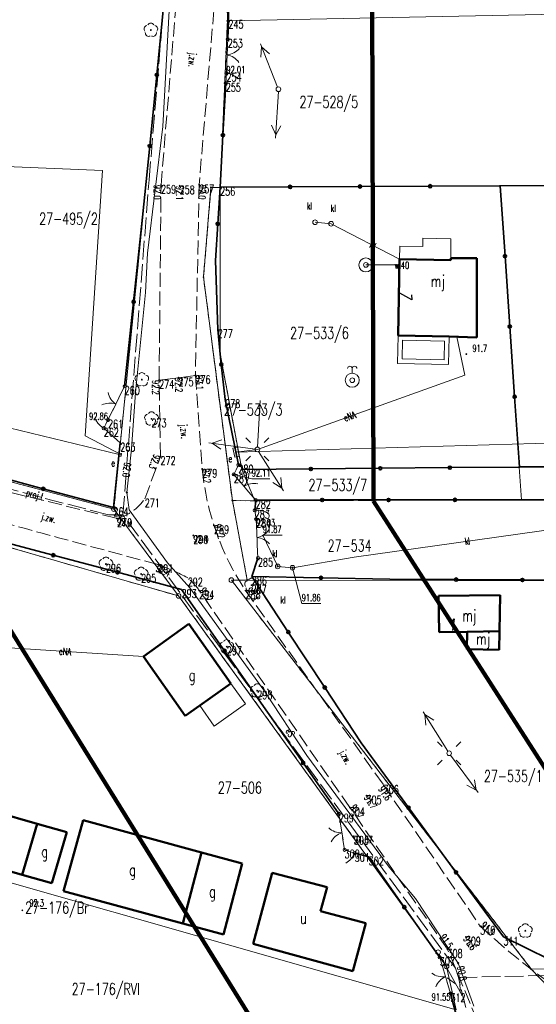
# Model space of a CAD drawing. Header units: metres. Extents: x 7542868 to 7543894, y 5828497 to 5830561.
# Tile 47 of 66: x 7543095 to 7543151, y 5830287 to 5830393. Entities that reach past the tile are written whole.
import ezdxf
from ezdxf.enums import TextEntityAlignment as Align

# ---------------------------------------------------------------- set-up
doc = ezdxf.new("R2010")
doc.units = ezdxf.units.M
for name, pattern in [('1', [0]), ('2_1', [0]), ('2_14', [1, -1]), ('2_KTJZ01', [2, 1.5, -0.5]), ('3_1', [0]), ('3_EGBB01', [0]), ('3_EGBI17', [0]), ('3_EGBT07', [0]), ('4_1', [0]), ('4_SUPE_01', [0]), ('4_SUPK_01', [0]), ('4_SUPT_01', [0]), ('4_SUPT_P_01', [2.5, 2, -0.5]), ('4_SUPW_01', [0]), ('4_SUUS18_02', [0]), ('GDE', [0]), ('GUK', [2, 1.5, -0.5]), ('GUZ', [1, 0.5, -0.5])]:
    doc.linetypes.add(name, pattern=pattern)
doc.layers.get('0').update_dxf_attribs({"color": 250, "linetype": 'CONTINUOUS', "lineweight": 100})
for name, color, linetype, lineweight in [('Dzialki', 7, 'GDE', 18), ('EADTD_T_0', 7, 'CONTINUOUS', 25), ('EGBB_E_T_0', 7, 'CONTINUOUS', 25), ('EGBB_L_0', 7, '3_EGBB01', 50), ('EGBE_L_0', 7, '3_EGBT07', 18), ('EGBE_L_8', 7, '3_1', 18), ('Kontury', 3, 'GUK', 18), ('KTJZ_E_T_0', 7, 'CONTINUOUS', 15), ('KTJZ_L_0', 7, '2_KTJZ01', 18), ('KTOK_L_1', 7, '2_1', 18), ('KTOK_L_3', 7, '2_1', 18), ('KTOK_L_4', 7, 'CONTINUOUS', 35), ('Numery_dzialek', 7, 'CONTINUOUS', 13), ('Numery_konturow', 3, 'CONTINUOUS', 13), ('Numery_uzytkow', 7, 'CONTINUOUS', 13), ('OBOP_T_1', 3, 'CONTINUOUS', 18), ('PIKIETY_T_0', 230, 'CONTINUOUS', 0), ('Punkty', 7, 'CONTINUOUS', 18), ('RTPW_T_0', 7, 'CONTINUOUS', 15), ('RTPW_T_1', 7, 'CONTINUOUS', 15), ('SUPE_E_T_2', 1, 'CONTINUOUS', 15), ('SUPE_E_T_3', 1, 'CONTINUOUS', 15), ('SUPE_L_2', 1, '4_SUPE_01', 18), ('SUPE_L_3', 1, '4_SUPE_01', 18), ('SUPK_E_T_1', 34, 'CONTINUOUS', 15), ('SUPK_L_1', 34, '4_SUPK_01', 18), ('SUPP_E_T_6', 30, 'CONTINUOUS', 15), ('SUPP_L_6', 30, '4_SUPT_P_01', 18), ('SUPT_L_0', 30, '4_SUPT_01', 18), ('SUPW_E_T_1', 5, 'CONTINUOUS', 15), ('SUPW_L_1', 5, '4_SUPW_01', 18), ('SUSM_T_0', 7, 'CONTINUOUS', 18), ('SUSM_T_3', 7, 'CONTINUOUS', 18), ('SUTE_T_0', 1, 'CONTINUOUS', 18), ('SUTK_T_0', 7, 'CONTINUOUS', 18), ('SUUE_E_T_2', 7, 'CONTINUOUS', 15), ('SUUE_L_3', 7, '4_1', 18), ('SUUE_T_3', 7, 'CONTINUOUS', 18), ('SUUK_E_T_3', 7, 'CONTINUOUS', 15), ('SUUK_T_2', 34, 'CONTINUOUS', 18), ('SUUK_T_4', 7, 'CONTINUOUS', 18), ('SUUW_T_1', 7, 'CONTINUOUS', 18), ('SUUW_T_2', 7, 'CONTINUOUS', 18), ('Uzytki', 7, 'GUZ', 18), ('ZASIEG_L_0', 3, '1', 100)]:
    doc.layers.add(name, color=color, linetype=linetype, lineweight=lineweight)
doc.styles.get("Standard").update_dxf_attribs({"font": 'Simplex.SHX', "width": 0.75})

# ---------------------------------------------------------------- blocks, each defined once
blk = doc.blocks.new('GRT')
at = {"linetype": 'CONTINUOUS'}
blk.add_circle((0, 0), 0.25, dxfattribs=at)
blk = doc.blocks.new('GRO')
at = {"linetype": 'CONTINUOUS'}
blk.add_circle((0, 0), 0.045, dxfattribs=at)
blk = doc.blocks.new('2_OBOP02_01')
at = {"linetype": 'CONTINUOUS'}
blk.add_circle((0, 0), 0.045, dxfattribs=at)
for centre, start, end in [((-0.36, 0.12), 102.1445, 221.86), ((0, 0.38), 30.1401, 149.8599), ((0.36, 0.12), 318.14, 77.8555), ((-0.22, -0.3), 174.1482, 293.8542), ((0.22, -0.3), 246.1458, 5.8518)]:
    blk.add_arc(centre, 0.375, start, end, dxfattribs=at)
blk = doc.blocks.new('2_RTPW01')
at = {"linetype": 'CONTINUOUS'}
blk.add_circle((0, 0), 0.045, dxfattribs=at)
blk = doc.blocks.new('2_RTPW02')
at = {"linetype": 'CONTINUOUS'}
blk.add_circle((0, 0), 0.045, dxfattribs=at)
blk = doc.blocks.new('4_SUSM04_01')
at = {"linetype": 'CONTINUOUS'}
blk.add_circle((0, 0), 0.25, dxfattribs=at)
blk = doc.blocks.new('4_SUSM01_01')
at = {"linetype": 'CONTINUOUS'}
for p, q in [((-0.74, 0.74), (-1.24, 1.24)), ((0.74, 0.74), (1.24, 1.24)), ((-0.74, -0.74), (-1.24, -1.24)), ((0.74, -0.74), (1.24, -1.24))]:
    blk.add_line(p, q, dxfattribs=at)
blk = doc.blocks.new('4_SUPS01_03')
at = {"linetype": 'CONTINUOUS'}
blk.add_circle((0, 0), 0.0625, dxfattribs=at)
blk = doc.blocks.new('4_SUPS01_05')
at = {"linetype": 'CONTINUOUS'}
blk.add_circle((0, 0), 0.0625, dxfattribs=at)
blk = doc.blocks.new('4_SUUS18_01')
at = {"linetype": 'CONTINUOUS'}
for p, q in [((0.5, 0.25), (-0.5, 0.25)), ((-0.5, 0.25), (-0.5, -0.25)), ((0.5, -0.25), (0.5, 0.25)), ((-0.5, -0.25), (0.5, -0.25))]:
    blk.add_line(p, q, dxfattribs=at)
blk = doc.blocks.new('4_SUUS22_01')
at = {"linetype": 'CONTINUOUS'}
blk.add_circle((0, 0), 0.25, dxfattribs=at)
blk = doc.blocks.new('4_SUUS15_05')
at = {"linetype": 'CONTINUOUS'}
blk.add_circle((0, 0), 0.25, dxfattribs=at)
blk = doc.blocks.new('4_SUUS14')
at = {"linetype": 'CONTINUOUS'}
blk.add_line((0, 0.75), (0, 1.25), dxfattribs=at)
for radius in [0.75, 0.25]:
    blk.add_circle((0, 0), radius, dxfattribs=at)
for centre in [(-0.25, 1.25), (0.25, 1.25)]:
    blk.add_arc(centre, 0.25, 0, 180, dxfattribs=at)
blk = doc.blocks.new('4_SUUS13')
at = {"linetype": 'CONTINUOUS'}
for radius in [0.75, 0.25]:
    blk.add_circle((0, 0), radius, dxfattribs=at)

msp = doc.modelspace()

# ---------------------------------------------------------------- linework, layer by layer
at = {"layer": 'Dzialki'}
for p, q in [((7543117.54, 5830392.64), (7543117.4, 5830416.99)), ((7543105.36, 5830340.23), (7543110.72, 5830394.23)), ((7543117.54, 5830392.64), (7543159.75, 5830393.46)), ((7543116.78, 5830374.76), (7543117.54, 5830392.64)), ((7543114.98, 5830365.12), (7543115.78, 5830374.76)), ((7543115.78, 5830374.76), (7543116.78, 5830374.76)), ((7543116.77, 5830356.91), (7543116.78, 5830374.76)), ((7543116.78, 5830374.76), (7543146.8, 5830374.93)), ((7543146.8, 5830374.93), (7543177.54, 5830375.09)), ((7543148.86, 5830344.74), (7543146.8, 5830374.93)), ((7543118.08, 5830341.14), (7543114.98, 5830365.12)), ((7543119.08, 5830344.5), (7543116.77, 5830356.91)), ((7543053.51, 5830353.98), (7543105.36, 5830340.23)), ((7543119.08, 5830344.5), (7543148.86, 5830344.74)), ((7543148.86, 5830344.74), (7543178.13, 5830344.99)), ((7543149.09, 5830341.22), (7543148.86, 5830344.74)), ((7543120.49, 5830341.13), (7543119.08, 5830344.5)), ((7543078.17, 5830340.72), (7543112.31, 5830330.91)), ((7543119.67, 5830332.62), (7543118.08, 5830341.14)), ((7543118.08, 5830341.14), (7543120.49, 5830341.13)), ((7543120.49, 5830341.13), (7543149.09, 5830341.22)), ((7543149.09, 5830341.22), (7543178.19, 5830341.34)), ((7543112.31, 5830330.91), (7543105.36, 5830340.23)), ((7543117.97, 5830332.61), (7543119.67, 5830332.62)), ((7543150.15, 5830290.86), (7543117.97, 5830332.61)), ((7543119.67, 5830332.62), (7543184.69, 5830332.43)), ((7543141.06, 5830291.16), (7543112.31, 5830330.91)), ((7543070.86, 5830306.82), (7543142.08, 5830286.48)), ((7543142.08, 5830286.48), (7543141.06, 5830291.16)), ((7543150.15, 5830290.86), (7543155.79, 5830291)), ((7543152.94, 5830287.95), (7543150.15, 5830290.86))]:
    msp.add_line(p, q, dxfattribs=at)
at = {"layer": 'EGBB_L_0', "linetype": '3_EGBB01'}
for p, q in [((7543136.02, 5830367.06), (7543135.85, 5830358.86)), ((7543141.52, 5830366.94), (7543136.02, 5830367.06)), ((7543141.52, 5830367.15), (7543144.32, 5830367.15)), ((7543141.52, 5830366.94), (7543141.52, 5830367.15)), ((7543144.32, 5830367.15), (7543144.32, 5830358.64)), ((7543135.85, 5830358.86), (7543141.35, 5830358.74)), ((7543144.32, 5830358.64), (7543141.35, 5830358.74)), ((7543146.8, 5830331.01), (7543140.21, 5830330.92)), ((7543140.21, 5830330.92), (7543140.28, 5830327.02)), ((7543146.8, 5830331.01), (7543146.73, 5830327.14)), ((7543113.41, 5830327.92), (7543108.54, 5830324.42)), ((7543113.41, 5830327.92), (7543117.92, 5830321.52)), ((7543143.28, 5830327.07), (7543140.28, 5830327.02)), ((7543143.24, 5830325.2), (7543143.28, 5830327.07)), ((7543146.73, 5830327.14), (7543143.28, 5830327.07)), ((7543146.73, 5830327.14), (7543146.69, 5830325.14)), ((7543146.69, 5830325.14), (7543143.24, 5830325.2)), ((7543108.54, 5830324.42), (7543113.02, 5830318.06)), ((7543117.92, 5830321.52), (7543114.57, 5830319.16)), ((7543114.57, 5830319.16), (7543113.02, 5830318.06)), ((7543080.69, 5830311.18), (7543097.15, 5830306.47)), ((7543102.08, 5830306.83), (7543099.97, 5830299.22)), ((7543114.75, 5830303.39), (7543102.08, 5830306.83)), ((7543097.15, 5830306.47), (7543095.53, 5830300.99)), ((7543100.33, 5830305.56), (7543097.15, 5830306.47)), ((7543100.33, 5830305.56), (7543098.71, 5830300.09)), ((7543081.43, 5830304.95), (7543095.53, 5830300.99)), ((7543114.75, 5830303.39), (7543112.75, 5830295.76)), ((7543119.14, 5830302.19), (7543114.75, 5830303.39)), ((7543117.14, 5830294.57), (7543119.14, 5830302.19)), ((7543098.71, 5830300.09), (7543095.53, 5830300.99)), ((7543120.3, 5830293.58), (7543122.33, 5830301.21)), ((7543128.24, 5830299.64), (7543122.33, 5830301.21)), ((7543112.75, 5830295.76), (7543099.97, 5830299.22)), ((7543127.55, 5830297.08), (7543128.24, 5830299.64)), ((7543132.38, 5830295.79), (7543127.55, 5830297.08)), ((7543117.14, 5830294.57), (7543112.75, 5830295.76)), ((7543131.02, 5830290.66), (7543132.38, 5830295.79)), ((7543131.02, 5830290.66), (7543120.3, 5830293.58))]:
    msp.add_line(p, q, dxfattribs=at)
at = {"layer": 'EGBE_L_0', "linetype": '3_EGBT07'}
for p, q in [((7543135.78, 5830355.86), (7543135.85, 5830358.86)), ((7543135.85, 5830358.86), (7543141.35, 5830358.74)), ((7543141.35, 5830358.74), (7543141.28, 5830355.74)), ((7543136.29, 5830356.34), (7543136.34, 5830358.35)), ((7543136.34, 5830358.35), (7543140.84, 5830358.25)), ((7543140.84, 5830358.25), (7543140.79, 5830356.25)), ((7543140.79, 5830356.25), (7543136.29, 5830356.34)), ((7543141.28, 5830355.74), (7543135.78, 5830355.86))]:
    msp.add_line(p, q, dxfattribs=at)
at = {"layer": 'EGBE_L_8', "linetype": '3_EGBI17'}
for p, q in [((7543138.5, 5830368.4), (7543138.51, 5830369.31)), ((7543138.51, 5830369.31), (7543141.51, 5830369.25)), ((7543141.51, 5830369.25), (7543141.52, 5830367.15)), ((7543136.02, 5830367.06), (7543136.05, 5830368.46)), ((7543136.05, 5830368.46), (7543138.5, 5830368.4)), ((7543141.52, 5830366.94), (7543136.02, 5830367.06)), ((7543141.52, 5830367.15), (7543141.52, 5830366.94)), ((7543114.57, 5830319.16), (7543117.92, 5830321.52)), ((7543117.92, 5830321.52), (7543119.48, 5830319.32)), ((7543119.48, 5830319.32), (7543116.12, 5830316.95)), ((7543116.12, 5830316.95), (7543114.57, 5830319.16))]:
    msp.add_line(p, q, dxfattribs=at)
at = {"layer": 'Kontury'}
for p, q in [((7543114.98, 5830365.12), (7543115.78, 5830374.76)), ((7543115.78, 5830374.76), (7543116.78, 5830374.76)), ((7543116.78, 5830374.76), (7543116.77, 5830356.91)), ((7543118.08, 5830341.14), (7543114.98, 5830365.12)), ((7543116.77, 5830356.91), (7543119.08, 5830344.5)), ((7543119.08, 5830344.5), (7543148.86, 5830344.74)), ((7543148.86, 5830344.74), (7543178.13, 5830344.99)), ((7543078.17, 5830340.72), (7543112.31, 5830330.91)), ((7543120.49, 5830341.13), (7543118.08, 5830341.14)), ((7543149.09, 5830341.22), (7543120.49, 5830341.13)), ((7543178.19, 5830341.34), (7543149.09, 5830341.22)), ((7543112.31, 5830330.91), (7543141.06, 5830291.16)), ((7543141.06, 5830291.16), (7543142.08, 5830286.48))]:
    msp.add_line(p, q, dxfattribs=at)
at = {"layer": 'KTJZ_L_0', "linetype": '2_KTJZ01'}
for p, q in [((7543110.42, 5830375.01), (7543112.07, 5830394.87)), ((7543116.09, 5830393.77), (7543114.51, 5830375.04)), ((7543110.22, 5830354.08), (7543110.42, 5830375.01)), ((7543114.51, 5830375.04), (7543114.11, 5830354.58)), ((7543114.11, 5830354.58), (7543114.84, 5830344.53)), ((7543110.37, 5830345.89), (7543110.22, 5830354.08)), ((7543108.68, 5830341.35), (7543110.37, 5830345.89)), ((7543082.78, 5830344.85), (7543105.7, 5830339.22)), ((7543130.68, 5830308.21), (7543114.52, 5830331.49)), ((7543119.49, 5830331.5), (7543134.32, 5830310.59)), ((7543134.32, 5830310.59), (7543144.67, 5830295.48)), ((7543141.16, 5830292.99), (7543130.68, 5830308.21)), ((7543145.13, 5830283.49), (7543141.16, 5830292.99))]:
    msp.add_line(p, q, dxfattribs=at)
at = {"layer": 'KTJZ_L_0', "linetype": '2_14'}
for p, q in [((7543110.22, 5830354.08), (7543112.29, 5830354.33)), ((7543112.29, 5830354.33), (7543110.22, 5830354.08)), ((7543112.29, 5830354.33), (7543114.11, 5830354.58)), ((7543114.11, 5830354.58), (7543112.29, 5830354.33))]:
    msp.add_line(p, q, dxfattribs=at)
at = {"layer": 'KTJZ_L_0', "linetype": '2_KTJZ01'}
for centre, radius, start, end in [((7543143.03, 5830347.24), 28.32, 185.4998, 213.78), ((7543953.08, 5833479.02), 3255.76, 254.47499, 254.99434), ((7543104.25, 5830344.4), 5.38, 285.647, 325.4648), ((7543102.23, 5830312.56), 23.11, 61.4053, 70.0341), ((7543107.72, 5830326.57), 8.4, 35.8575, 48.3956), ((7543196, 5830350.55), 75.28, 227.0087, 239.5306)]:
    msp.add_arc(centre, radius, start, end, dxfattribs=at)
at = {"layer": 'KTOK_L_1'}
for p, q in [((7543117.58, 5830390.66), (7543117.53, 5830389.47)), ((7543117.54, 5830389.72), (7543117.49, 5830388.22)), ((7543117.49, 5830388.22), (7543117.44, 5830387.03)), ((7543105.9, 5830352.17), (7543106.52, 5830353.41)), ((7543105.24, 5830350.83), (7543105.9, 5830352.17)), ((7543104.73, 5830349.81), (7543105.35, 5830351.05)), ((7543118.23, 5830343.96), (7543119, 5830343.06)), ((7543118.84, 5830343.25), (7543119.81, 5830342.1)), ((7543119.81, 5830342.1), (7543120.58, 5830341.2)), ((7543120.63, 5830339.14), (7543120.7, 5830337.68)), ((7543120.69, 5830337.93), (7543120.75, 5830336.44)), ((7543120.75, 5830336.44), (7543120.82, 5830334.98)), ((7543129.7, 5830306.22), (7543129.49, 5830307.54)), ((7543129.95, 5830304.74), (7543129.7, 5830306.22)), ((7543130.12, 5830303.66), (7543129.91, 5830304.98)), ((7543140.73, 5830290.78), (7543140.33, 5830292.12)), ((7543141.15, 5830289.34), (7543140.73, 5830290.78)), ((7543141.48, 5830288.24), (7543141.08, 5830289.58))]:
    msp.add_line(p, q, dxfattribs=at)
for centre in [(7543117.58, 5830390.66), (7543117.44, 5830387.03), (7543106.52, 5830353.41), (7543104.73, 5830349.81), (7543118.23, 5830343.96), (7543120.58, 5830341.2), (7543120.63, 5830339.14), (7543120.82, 5830334.98), (7543129.49, 5830307.54), (7543130.12, 5830303.66), (7543140.33, 5830292.12), (7543141.48, 5830288.24)]:
    msp.add_circle(centre, 0.17, dxfattribs=at)
for centre, start, end in [((7543117.31, 5830390.96), 275.7358, 319.8102), ((7543117.16, 5830387), 35.7725, 79.8469), ((7543106.7, 5830353.15), 191.5436, 235.618), ((7543104.93, 5830349.6), 71.5069, 115.5812), ((7543117.83, 5830344), 318.3572, 2.4315), ((7543120.4, 5830340.99), 78.3939, 122.4683), ((7543120.35, 5830339.15), 280.5595, 324.6339), ((7543120.53, 5830335.19), 40.5962, 84.6706), ((7543129.78, 5830307.48), 227.2039, 271.2782), ((7543130.42, 5830303.57), 107.1671, 151.2415), ((7543140.64, 5830292.04), 234.4906, 278.5649), ((7543141.77, 5830288.24), 114.4538, 158.5282)]:
    msp.add_arc(centre, 2, start, end, dxfattribs=at)
at = {"layer": 'KTOK_L_3'}
for p, q in [((7543117.44, 5830387.03), (7543117.41, 5830386.49)), ((7543117.44, 5830387.03), (7543117.54, 5830387.01)), ((7543117.54, 5830387.01), (7543117.64, 5830386.99)), ((7543117.64, 5830386.99), (7543117.73, 5830386.97)), ((7543117.73, 5830386.97), (7543117.82, 5830386.93)), ((7543117.82, 5830386.93), (7543117.91, 5830386.9)), ((7543117.91, 5830386.9), (7543118, 5830386.87)), ((7543117.41, 5830386.49), (7543117.37, 5830385.94)), ((7543118, 5830386.87), (7543118.09, 5830386.83)), ((7543118.09, 5830386.83), (7543118.18, 5830386.79)), ((7543118.18, 5830386.79), (7543118.25, 5830386.74)), ((7543118.25, 5830386.74), (7543118.34, 5830386.69)), ((7543118.34, 5830386.69), (7543118.41, 5830386.65)), ((7543118.41, 5830386.65), (7543118.48, 5830386.6)), ((7543118.48, 5830386.6), (7543118.55, 5830386.54)), ((7543118.55, 5830386.54), (7543118.62, 5830386.49)), ((7543118.62, 5830386.49), (7543118.68, 5830386.42)), ((7543118.68, 5830386.42), (7543118.7, 5830386.4)), ((7543103.35, 5830349.91), (7543103.34, 5830349.94)), ((7543103.39, 5830349.84), (7543103.35, 5830349.91)), ((7543103.43, 5830349.76), (7543103.39, 5830349.84)), ((7543103.47, 5830349.69), (7543103.43, 5830349.76)), ((7543103.53, 5830349.62), (7543103.47, 5830349.69)), ((7543103.57, 5830349.55), (7543103.53, 5830349.62)), ((7543103.63, 5830349.47), (7543103.57, 5830349.55)), ((7543103.69, 5830349.4), (7543103.63, 5830349.47)), ((7543103.76, 5830349.34), (7543103.69, 5830349.4)), ((7543103.82, 5830349.27), (7543103.76, 5830349.34)), ((7543103.89, 5830349.2), (7543103.82, 5830349.27)), ((7543103.96, 5830349.14), (7543103.89, 5830349.2)), ((7543104.04, 5830349.08), (7543103.96, 5830349.14)), ((7543104.11, 5830349.02), (7543104.04, 5830349.08)), ((7543104.2, 5830348.97), (7543104.11, 5830349.02)), ((7543104.28, 5830348.91), (7543104.2, 5830348.97)), ((7543104.28, 5830348.91), (7543104.51, 5830349.36)), ((7543104.51, 5830349.36), (7543104.73, 5830349.81)), ((7543118.72, 5830344.97), (7543118.47, 5830344.46)), ((7543118.72, 5830344.97), (7543118.8, 5830344.91)), ((7543118.8, 5830344.91), (7543118.89, 5830344.86)), ((7543118.89, 5830344.86), (7543118.96, 5830344.8)), ((7543118.96, 5830344.8), (7543119.04, 5830344.73)), ((7543119.04, 5830344.73), (7543119.11, 5830344.67)), ((7543119.11, 5830344.67), (7543119.18, 5830344.61)), ((7543118.47, 5830344.46), (7543118.23, 5830343.96)), ((7543119.18, 5830344.61), (7543119.24, 5830344.53)), ((7543119.24, 5830344.53), (7543119.31, 5830344.47)), ((7543119.31, 5830344.47), (7543119.36, 5830344.39)), ((7543119.36, 5830344.39), (7543119.42, 5830344.31)), ((7543119.42, 5830344.31), (7543119.47, 5830344.24)), ((7543119.47, 5830344.24), (7543119.52, 5830344.17)), ((7543119.52, 5830344.17), (7543119.56, 5830344.09)), ((7543119.56, 5830344.09), (7543119.6, 5830344.01)), ((7543119.6, 5830344.01), (7543119.64, 5830343.93)), ((7543119.64, 5830343.93), (7543119.64, 5830343.9)), ((7543120.48, 5830340.11), (7543120.55, 5830339.62)), ((7543120.48, 5830340.11), (7543120.58, 5830340.11)), ((7543120.55, 5830339.62), (7543120.63, 5830339.14)), ((7543120.58, 5830340.11), (7543120.68, 5830340.11)), ((7543120.68, 5830340.11), (7543120.77, 5830340.12)), ((7543120.77, 5830340.12), (7543120.88, 5830340.1)), ((7543120.88, 5830340.1), (7543120.97, 5830340.1)), ((7543120.97, 5830340.1), (7543121.06, 5830340.09)), ((7543121.06, 5830340.09), (7543121.15, 5830340.07)), ((7543121.15, 5830340.07), (7543121.25, 5830340.06)), ((7543121.25, 5830340.06), (7543121.33, 5830340.03)), ((7543121.33, 5830340.03), (7543121.43, 5830340)), ((7543121.43, 5830340), (7543121.5, 5830339.98)), ((7543121.5, 5830339.98), (7543121.59, 5830339.95)), ((7543121.59, 5830339.95), (7543121.66, 5830339.92)), ((7543121.66, 5830339.92), (7543121.74, 5830339.88)), ((7543121.74, 5830339.88), (7543121.82, 5830339.84)), ((7543121.82, 5830339.84), (7543121.84, 5830339.82)), ((7543130.66, 5830303.48), (7543130.12, 5830303.66)), ((7543131.2, 5830303.3), (7543130.66, 5830303.48)), ((7543130.5, 5830302.4), (7543130.43, 5830302.36)), ((7543130.57, 5830302.47), (7543130.5, 5830302.4)), ((7543130.64, 5830302.52), (7543130.57, 5830302.47)), ((7543130.71, 5830302.59), (7543130.64, 5830302.52)), ((7543130.78, 5830302.65), (7543130.71, 5830302.59)), ((7543130.83, 5830302.73), (7543130.78, 5830302.65)), ((7543130.9, 5830302.8), (7543130.83, 5830302.73)), ((7543130.95, 5830302.88), (7543130.9, 5830302.8)), ((7543131, 5830302.95), (7543130.95, 5830302.88)), ((7543131.07, 5830303.04), (7543131, 5830302.95)), ((7543131.11, 5830303.12), (7543131.07, 5830303.04)), ((7543131.15, 5830303.21), (7543131.11, 5830303.12)), ((7543131.2, 5830303.3), (7543131.15, 5830303.21)), ((7543130.28, 5830302.26), (7543130.25, 5830302.25)), ((7543130.36, 5830302.31), (7543130.28, 5830302.26)), ((7543130.43, 5830302.36), (7543130.36, 5830302.31))]:
    msp.add_line(p, q, dxfattribs=at)
for centre in [(7543117.44, 5830387.03), (7543117.37, 5830385.94), (7543104.73, 5830349.81), (7543104.28, 5830348.91), (7543118.72, 5830344.97), (7543118.23, 5830343.96), (7543120.48, 5830340.11), (7543120.63, 5830339.14), (7543130.12, 5830303.66), (7543131.2, 5830303.3)]:
    msp.add_circle(centre, 0.17, dxfattribs=at)
at = {"layer": 'KTOK_L_4'}
for p, q in [((7543117.57, 5830400.22), (7543117.65, 5830392.71)), ((7543110.73, 5830394.48), (7543109.97, 5830386.84)), ((7543117.65, 5830392.71), (7543117.58, 5830390.66)), ((7543109.97, 5830386.84), (7543109.21, 5830379.2)), ((7543117.37, 5830385.94), (7543117.06, 5830380.36)), ((7543117.06, 5830380.36), (7543116.76, 5830374.78)), ((7543109.21, 5830379.2), (7543108.45, 5830371.56)), ((7543116.76, 5830374.78), (7543116.5, 5830370.84)), ((7543124.27, 5830374.81), (7543116.76, 5830374.78)), ((7543131.78, 5830374.85), (7543124.27, 5830374.81)), ((7543139.3, 5830374.88), (7543131.78, 5830374.85)), ((7543146.81, 5830374.92), (7543139.3, 5830374.88)), ((7543154.49, 5830374.96), (7543146.81, 5830374.92)), ((7543146.81, 5830374.92), (7543147.33, 5830367.38)), ((7543108.45, 5830371.56), (7543107.48, 5830362.48)), ((7543116.5, 5830370.84), (7543116.25, 5830366.91)), ((7543116.25, 5830366.91), (7543116.5, 5830359.51)), ((7543147.33, 5830367.38), (7543147.84, 5830359.83)), ((7543107.48, 5830362.48), (7543106.52, 5830353.41)), ((7543116.5, 5830359.51), (7543116.89, 5830355.75)), ((7543147.84, 5830359.83), (7543148.36, 5830352.29)), ((7543116.89, 5830355.75), (7543117.29, 5830352)), ((7543148.36, 5830352.29), (7543148.88, 5830344.75)), ((7543117.29, 5830352), (7543118.72, 5830344.97)), ((7543106.05, 5830347.33), (7543104.28, 5830348.91)), ((7543105.31, 5830340.39), (7543106.05, 5830347.33)), ((7543133.95, 5830344.61), (7543141.41, 5830344.68)), ((7543141.41, 5830344.68), (7543148.86, 5830344.74)), ((7543156.19, 5830344.8), (7543148.88, 5830344.75)), ((7543090.26, 5830344.43), (7543097.79, 5830342.41)), ((7543119.05, 5830344.48), (7543126.5, 5830344.54)), ((7543126.5, 5830344.54), (7543133.95, 5830344.61)), ((7543097.79, 5830342.41), (7543105.31, 5830340.39)), ((7543120.48, 5830340.11), (7543120.58, 5830341.2)), ((7543120.58, 5830341.2), (7543127.71, 5830341.21)), ((7543127.71, 5830341.21), (7543134.84, 5830341.21)), ((7543134.84, 5830341.21), (7543141.96, 5830341.22)), ((7543141.96, 5830341.22), (7543149.09, 5830341.22)), ((7543149.09, 5830341.22), (7543156.36, 5830341.26)), ((7543091.97, 5830337.12), (7543098.86, 5830335.28)), ((7543098.86, 5830335.28), (7543105.74, 5830333.45)), ((7543120.17, 5830332.99), (7543120.82, 5830334.98)), ((7543105.74, 5830333.45), (7543112.63, 5830331.61)), ((7543127.58, 5830332.85), (7543120.17, 5830332.99)), ((7543124.08, 5830327.04), (7543120.17, 5830332.99)), ((7543134.99, 5830332.71), (7543127.58, 5830332.85)), ((7543142.09, 5830332.67), (7543134.99, 5830332.71)), ((7543149.19, 5830332.63), (7543142.09, 5830332.67)), ((7543156.29, 5830332.59), (7543149.19, 5830332.63)), ((7543112.63, 5830331.61), (7543117.24, 5830325.02)), ((7543127.99, 5830321.08), (7543124.08, 5830327.04)), ((7543117.24, 5830325.02), (7543121.86, 5830318.43)), ((7543131.9, 5830315.13), (7543127.99, 5830321.08)), ((7543125.67, 5830312.99), (7543121.86, 5830318.43)), ((7543136.98, 5830308.19), (7543131.9, 5830315.13)), ((7543129.49, 5830307.54), (7543125.67, 5830312.99)), ((7543142.07, 5830301.25), (7543136.98, 5830308.19)), ((7543132.71, 5830302.91), (7543131.2, 5830303.3)), ((7543136.52, 5830297.52), (7543132.71, 5830302.91)), ((7543147.16, 5830294.31), (7543142.07, 5830301.25)), ((7543140.33, 5830292.12), (7543136.52, 5830297.52)), ((7543152.11, 5830291.89), (7543147.16, 5830294.31)), ((7543142.87, 5830282.97), (7543141.48, 5830288.24))]:
    msp.add_line(p, q, dxfattribs=at)
for centre in [(7543109.97, 5830386.84), (7543117.06, 5830380.36), (7543109.21, 5830379.2), (7543124.27, 5830374.81), (7543131.78, 5830374.85), (7543139.3, 5830374.88), (7543116.5, 5830370.84), (7543147.33, 5830367.38), (7543107.48, 5830362.48), (7543147.84, 5830359.83), (7543116.89, 5830355.75), (7543148.36, 5830352.29), (7543126.5, 5830344.54), (7543133.95, 5830344.61), (7543141.41, 5830344.68), (7543097.79, 5830342.41), (7543127.71, 5830341.21), (7543134.84, 5830341.21), (7543141.96, 5830341.22), (7543098.86, 5830335.28), (7543105.74, 5830333.45), (7543127.58, 5830332.85), (7543142.09, 5830332.67), (7543149.19, 5830332.63), (7543124.08, 5830327.04), (7543117.24, 5830325.02), (7543127.99, 5830321.08), (7543125.67, 5830312.99), (7543136.98, 5830308.19), (7543142.07, 5830301.25), (7543136.52, 5830297.52)]:
    msp.add_circle(centre, 0.17, dxfattribs=at)
at = {"layer": 'RTPW_T_1', "linetype": 'CONTINUOUS'}
for p, q in [((7543118.23, 5830343.96), (7543120.15, 5830343.49)), ((7543120.15, 5830343.49), (7543122.11, 5830343.49))]:
    msp.add_line(p, q, dxfattribs=at)
at = {"layer": 'SUPE_L_2', "linetype": '4_SUPE_01'}
for p, q in [((7543111.33, 5830394.37), (7543110.63, 5830381.28)), ((7543110.63, 5830381.28), (7543108.97, 5830367.68)), ((7543108.97, 5830367.68), (7543108.77, 5830363.48)), ((7543108.77, 5830363.48), (7543107.69, 5830352.73)), ((7543107.69, 5830352.73), (7543107.24, 5830346.7)), ((7543107.24, 5830346.7), (7543106.75, 5830342.03)), ((7543106.75, 5830342.03), (7543107, 5830340.16)), ((7543107, 5830340.16), (7543111.12, 5830334.45)), ((7543111.12, 5830334.45), (7543113.53, 5830331.77)), ((7543113.53, 5830331.77), (7543121.46, 5830320.8)), ((7543121.46, 5830320.8), (7543126.05, 5830313.8)), ((7543126.05, 5830313.8), (7543134.91, 5830301.81)), ((7543134.91, 5830301.81), (7543137.73, 5830298.45)), ((7543137.73, 5830298.45), (7543142.3, 5830291.5)), ((7543142.3, 5830291.5), (7543143.97, 5830286.89))]:
    msp.add_line(p, q, dxfattribs=at)
at = {"layer": 'SUPE_L_3', "linetype": '4_SUPE_01'}
for p, q in [((7543121.08, 5830390.17), (7543122.93, 5830385.52)), ((7543121.21, 5830389.84), (7543121.12, 5830388.73)), ((7543121.21, 5830389.84), (7543122.05, 5830389.1)), ((7543123.01, 5830385.04), (7543122.71, 5830380.05)), ((7543122.29, 5830381.43), (7543122.73, 5830380.4)), ((7543123.29, 5830381.37), (7543122.73, 5830380.4)), ((7543104.15, 5830376.58), (7543066.35, 5830378.1)), ((7543102.27, 5830348.08), (7543104.15, 5830376.58)), ((7543143.02, 5830354.6), (7543142.15, 5830358.72)), ((7543120.76, 5830346.64), (7543143.02, 5830354.6)), ((7543081.08, 5830352.11), (7543105.94, 5830346.08)), ((7543121.04, 5830351.53), (7543120.49, 5830350.56)), ((7543121.07, 5830351.88), (7543120.77, 5830346.89)), ((7543121.04, 5830351.53), (7543121.49, 5830350.5)), ((7543106.17, 5830346.06), (7543102.27, 5830348.08)), ((7543169.12, 5830347.8), (7543118.48, 5830346.33)), ((7543120.51, 5830346.67), (7543115.56, 5830347.36)), ((7543116.96, 5830347.67), (7543115.9, 5830347.31)), ((7543116.83, 5830346.68), (7543115.9, 5830347.31)), ((7543118.48, 5830346.33), (7543120.76, 5830346.64)), ((7543120.89, 5830346.43), (7543123.56, 5830342.2)), ((7543123.26, 5830343.61), (7543123.37, 5830342.49)), ((7543122.42, 5830343.07), (7543123.37, 5830342.49)), ((7543093.04, 5830325.4), (7543108.54, 5830324.42)), ((7543138.54, 5830318.47), (7543141.21, 5830314.24)), ((7543138.72, 5830318.17), (7543139.68, 5830317.59)), ((7543138.72, 5830318.17), (7543138.83, 5830317.06)), ((7543144.45, 5830309.8), (7543141.49, 5830313.83)), ((7543144.24, 5830310.08), (7543144.05, 5830311.18)), ((7543144.24, 5830310.08), (7543143.25, 5830310.59))]:
    msp.add_line(p, q, dxfattribs=at)
at = {"layer": 'SUPK_L_1', "linetype": '4_SUPK_01'}
for p, q in [((7543126.95, 5830371.01), (7543128.67, 5830370.86)), ((7543128.67, 5830370.86), (7543136.02, 5830367.06)), ((7543131.14, 5830335.08), (7543168.69, 5830340.37)), ((7543122.94, 5830334.08), (7543124.53, 5830333.94)), ((7543124.53, 5830333.94), (7543131.14, 5830335.08))]:
    msp.add_line(p, q, dxfattribs=at)
at = {"layer": 'SUPK_L_1', "linetype": '4_1'}
for p, q in [((7543128.67, 5830370.86), (7543126.95, 5830371.01)), ((7543136.02, 5830367.06), (7543128.67, 5830370.86)), ((7543168.69, 5830340.37), (7543131.14, 5830335.08)), ((7543124.53, 5830333.94), (7543122.94, 5830334.08)), ((7543131.14, 5830335.08), (7543124.53, 5830333.94))]:
    msp.add_line(p, q, dxfattribs=at)
at = {"layer": 'SUPP_L_6', "linetype": '4_SUPT_P_01'}
for p, q in [((7543109.14, 5830375.55), (7543110.78, 5830395.23)), ((7543106.33, 5830339.61), (7543109.14, 5830375.55)), ((7543104.77, 5830339.61), (7543086.71, 5830344.34)), ((7543106.33, 5830339.61), (7543104.77, 5830339.61)), ((7543142.02, 5830290.96), (7543106.33, 5830339.61)), ((7543142.33, 5830289.96), (7543142.02, 5830290.96)), ((7543142.33, 5830289.96), (7543173.53, 5830290.67)), ((7543146.65, 5830272.15), (7543142.33, 5830289.96))]:
    msp.add_line(p, q, dxfattribs=at)
at = {"layer": 'SUPT_L_0', "linetype": '4_SUPT_01'}
for p, q in [((7543142.69, 5830288.09), (7543140.27, 5830292.47)), ((7543142.03, 5830289.27), (7543141.11, 5830289.91)), ((7543142.52, 5830288.4), (7543142.47, 5830289.51))]:
    msp.add_line(p, q, dxfattribs=at)
at = {"layer": 'SUPW_L_1', "linetype": '4_SUPW_01'}
msp.add_line((7543136.01, 5830366.44), (7543132.4, 5830366.43), dxfattribs=at)
at = {"layer": 'SUPW_L_1', "linetype": '4_1'}
msp.add_line((7543136.01, 5830366.44), (7543132.4, 5830366.43), dxfattribs=at)
at = {"layer": 'SUTK_T_0', "linetype": 'CONTINUOUS'}
for p, q in [((7543122.94, 5830334.08), (7543121.33, 5830337.45)), ((7543121.33, 5830337.45), (7543123.42, 5830337.45)), ((7543124.53, 5830333.94), (7543125.52, 5830330.09)), ((7543125.52, 5830330.09), (7543127.58, 5830330.09))]:
    msp.add_line(p, q, dxfattribs=at)
at = {"layer": 'SUUE_L_3', "linetype": '4_SUUS18_02'}
for p, q in [((7543105.95, 5830346.23), (7543105.92, 5830345.92)), ((7543105.92, 5830345.92), (7543106.15, 5830345.92)), ((7543106.18, 5830346.21), (7543105.95, 5830346.23)), ((7543106.15, 5830345.92), (7543106.18, 5830346.21))]:
    msp.add_line(p, q, dxfattribs=at)
at = {"layer": 'Uzytki'}
for p, q in [((7543117.4, 5830416.99), (7543117.54, 5830392.64)), ((7543110.72, 5830394.23), (7543105.36, 5830340.23)), ((7543117.54, 5830392.64), (7543116.78, 5830374.76)), ((7543115.78, 5830374.76), (7543114.98, 5830365.12)), ((7543116.78, 5830374.76), (7543115.78, 5830374.76)), ((7543116.77, 5830356.91), (7543116.78, 5830374.76)), ((7543114.98, 5830365.12), (7543118.08, 5830341.14)), ((7543119.08, 5830344.5), (7543116.77, 5830356.91)), ((7543105.36, 5830340.23), (7543053.51, 5830353.98)), ((7543148.86, 5830344.74), (7543119.08, 5830344.5)), ((7543178.13, 5830344.99), (7543148.86, 5830344.74)), ((7543078.17, 5830340.72), (7543112.31, 5830330.91)), ((7543118.08, 5830341.14), (7543119.67, 5830332.62)), ((7543120.49, 5830341.13), (7543118.08, 5830341.14)), ((7543149.09, 5830341.22), (7543120.49, 5830341.13)), ((7543178.19, 5830341.34), (7543149.09, 5830341.22)), ((7543112.31, 5830330.91), (7543105.36, 5830340.23)), ((7543119.67, 5830332.62), (7543117.97, 5830332.61)), ((7543117.97, 5830332.61), (7543150.15, 5830290.86)), ((7543112.31, 5830330.91), (7543141.06, 5830291.16)), ((7543141.06, 5830291.16), (7543142.08, 5830286.48)), ((7543150.15, 5830290.86), (7543152.94, 5830287.95))]:
    msp.add_line(p, q, dxfattribs=at)
at = {"layer": 'ZASIEG_L_0', "linetype": '1'}
for p, q in [((7543133.01, 5830418.48), (7543133.21, 5830341.08)), ((7543133.21, 5830341.08), (7543179.67, 5830268.66)), ((7543137.16, 5830258.11), (7543090.76, 5830332.88))]:
    msp.add_line(p, q, dxfattribs=at)

# ---------------------------------------------------------------- block references
at = {"layer": 'OBOP_T_1'}
for p in [(7543109.33, 5830391.64), (7543108.36, 5830354.13), (7543109.4, 5830349.92), (7543104.51, 5830334.33), (7543108.29, 5830333.26), (7543120.14, 5830332.06), (7543117.47, 5830325.47), (7543120.75, 5830320.74), (7543149.51, 5830294.98)]:
    msp.add_blockref('2_OBOP02_01', p, dxfattribs=at)
at = {"layer": 'Punkty'}
for name, p in [('GRO', (7543117.54, 5830392.64)), ('GRO', (7543115.78, 5830374.76)), ('GRO', (7543116.78, 5830374.76)), ('GRO', (7543146.8, 5830374.93)), ('GRO', (7543114.98, 5830365.12)), ('GRO', (7543116.77, 5830356.91)), ('GRO', (7543148.86, 5830344.74)), ('GRO', (7543119.08, 5830344.5)), ('GRT', (7543105.36, 5830340.23)), ('GRO', (7543118.08, 5830341.14)), ('GRO', (7543120.49, 5830341.13)), ('GRO', (7543149.09, 5830341.22)), ('GRT', (7543117.97, 5830332.61)), ('GRO', (7543119.67, 5830332.62)), ('GRT', (7543112.31, 5830330.91)), ('GRT', (7543141.06, 5830291.16)), ('GRO', (7543150.15, 5830290.86))]:
    msp.add_blockref(name, p, dxfattribs=at)
at = {"layer": 'RTPW_T_0'}
for p in [(7543110.42, 5830375.01), (7543112.42, 5830374.94), (7543114.51, 5830375.04), (7543112.29, 5830354.33), (7543114.11, 5830354.58), (7543110.22, 5830354.08), (7543110.37, 5830345.89), (7543114.84, 5830344.53), (7543105.7, 5830339.22), (7543116.1, 5830338.48), (7543113.89, 5830337.41), (7543110.12, 5830334.28), (7543114.52, 5830331.49), (7543119.49, 5830331.5), (7543134.32, 5830310.59), (7543132.47, 5830309.47), (7543130.68, 5830308.21), (7543144.67, 5830295.48), (7543143.12, 5830294.31), (7543141.16, 5830292.99)]:
    msp.add_blockref('2_RTPW01', p, dxfattribs=at)
at = {"layer": 'RTPW_T_0', "rotation": 269.9999974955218}
for p in [(7543143.18, 5830356.87), (7543095.54, 5830297.17)]:
    msp.add_blockref('2_RTPW01', p, dxfattribs=at)
at = {"layer": 'RTPW_T_1'}
for p in [(7543117.44, 5830387.03), (7543104.73, 5830349.81), (7543118.23, 5830343.96), (7543120.63, 5830339.14), (7543131.11, 5830305.13), (7543141.48, 5830288.24)]:
    msp.add_blockref('2_RTPW02', p, dxfattribs=at)
at = {"layer": 'SUSM_T_0'}
for p in [(7543120.76, 5830346.64), (7543141.34, 5830314.03)]:
    msp.add_blockref('4_SUSM01_01', p, dxfattribs=at)
at = {"layer": 'SUSM_T_3'}
for p in [(7543123.02, 5830385.29), (7543120.76, 5830346.64), (7543141.34, 5830314.03), (7543140.15, 5830292.68)]:
    msp.add_blockref('4_SUSM04_01', p, dxfattribs=at)
at = {"layer": 'SUTE_T_0'}
for p in [(7543106.75, 5830342.03), (7543142.3, 5830291.5)]:
    msp.add_blockref('4_SUPS01_03', p, dxfattribs=at)
at = {"layer": 'SUTK_T_0'}
for p in [(7543122.94, 5830334.08), (7543124.53, 5830333.94)]:
    msp.add_blockref('4_SUPS01_05', p, dxfattribs=at)
at = {"layer": 'SUUE_T_3', "rotation": 280.9623418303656}
msp.add_blockref('4_SUUS18_01', (7543118.48, 5830346.33), dxfattribs=at)
at = {"layer": 'SUUK_T_2'}
for p in [(7543126.95, 5830371.01), (7543128.67, 5830370.86), (7543122.94, 5830334.08), (7543124.53, 5830333.94)]:
    msp.add_blockref('4_SUUS15_05', p, dxfattribs=at)
at = {"layer": 'SUUK_T_4'}
for p in [(7543126.95, 5830371.01), (7543128.67, 5830370.86), (7543122.94, 5830334.08), (7543124.53, 5830333.94)]:
    msp.add_blockref('4_SUUS22_01', p, dxfattribs=at)
at = {"layer": 'SUUW_T_1'}
msp.add_blockref('4_SUUS13', (7543132.4, 5830366.43), dxfattribs=at)
at = {"layer": 'SUUW_T_2'}
msp.add_blockref('4_SUUS14', (7543130.94, 5830354.06), dxfattribs=at)

# ---------------------------------------------------------------- texts
at = {"layer": 'EADTD_T_0', "oblique": 15, "width": 0.7}
for s, rotation, p in [('7', 270.3991, (7543136.06, 5830363.66)), ('1', 6.8791, (7543141.28, 5830327.14))]:
    msp.add_text(s, height=1.25, rotation=rotation, dxfattribs=at).set_placement(p)
at = {"layer": 'EGBB_E_T_0', "width": 0.7}
for s, p in [('mj', (7543140.13, 5830364.52)), ('mj', (7543143.5, 5830328.63)), ('mj', (7543144.99, 5830326.14)), ('g', (7543113.76, 5830322.22)), ('g', (7543097.93, 5830303.28)), ('g', (7543107.37, 5830301.3)), ('g', (7543115.94, 5830298.98)), ('u', (7543125.7, 5830296.33))]:
    msp.add_text(s, height=1.25, dxfattribs=at).set_placement(p, align=Align.MIDDLE)
at = {"layer": 'KTJZ_E_T_0', "width": 0.7}
for rotation, p in [(264.8056, (7543113.68, 5830388.45)), (275.1944, (7543112.8, 5830348.56)), (344.9315, (7543098.35, 5830339.18)), (297.7585, (7543130.14, 5830313.58))]:
    msp.add_text('j.zw.', height=0.75, rotation=rotation, dxfattribs=at).set_placement(p, align=Align.MIDDLE)
at = {"layer": 'Numery_dzialek', "width": 0.7}
for s, p in [('27-528/5', (7543125.28, 5830384.54)), ('27-495/2', (7543097.35, 5830372.01)), ('27-533/6', (7543124.27, 5830359.75)), ('27-533/3', (7543117.16, 5830351.53)), ('27-533/7', (7543126.24, 5830343.45)), ('27-534', (7543128.3, 5830336.94)), ('27-535/1', (7543145.07, 5830312.2)), ('27-506', (7543116.52, 5830310.96))]:
    msp.add_text(s, height=1.25, dxfattribs=at).set_placement(p, align=Align.TOP_LEFT)
at = {"layer": 'Numery_konturow', "width": 0.7}
msp.add_text('27-176/RVI', height=1.25, dxfattribs=at).set_placement((7543100.84, 5830289.35), align=Align.TOP_LEFT)
at = {"layer": 'Numery_uzytkow', "width": 0.7}
msp.add_text('27-176/Br', height=1.25, dxfattribs=at).set_placement((7543095.84, 5830298.08), align=Align.TOP_LEFT)
at = {"layer": 'PIKIETY_T_0', "width": 0.7}
for s, p in [('245', (7543117.65, 5830392.71)), ('253', (7543117.58, 5830390.66)), ('254', (7543117.44, 5830387.03)), ('255', (7543117.37, 5830385.94)), ('259', (7543110.42, 5830375.01)), ('258', (7543112.42, 5830374.94)), ('257', (7543114.51, 5830375.04)), ('256', (7543116.76, 5830374.78)), ('277', (7543116.5, 5830359.51)), ('275', (7543112.29, 5830354.33)), ('276', (7543114.11, 5830354.58)), ('260', (7543106.52, 5830353.41)), ('274', (7543110.22, 5830354.08)), ('278', (7543117.29, 5830352)), ('273', (7543109.4, 5830349.92)), ('262', (7543104.28, 5830348.91)), ('261', (7543104.73, 5830349.81)), ('263', (7543106.05, 5830347.33)), ('272', (7543110.37, 5830345.89)), ('280', (7543118.72, 5830344.97)), ('279', (7543114.84, 5830344.53)), ('281', (7543118.23, 5830343.96)), ('264', (7543105.31, 5830340.39)), ('271', (7543108.68, 5830341.35)), ('282', (7543120.58, 5830341.2)), ('283', (7543120.48, 5830340.11)), ('270', (7543105.7, 5830339.22)), ('289', (7543116.1, 5830338.48)), ('284', (7543120.63, 5830339.14)), ('290', (7543113.89, 5830337.41)), ('296', (7543104.51, 5830334.33)), ('291', (7543110.12, 5830334.28)), ('285', (7543120.82, 5830334.98)), ('295', (7543108.29, 5830333.26)), ('286', (7543120.17, 5830332.99)), ('292', (7543113.29, 5830332.85)), ('287', (7543120.14, 5830332.06)), ('293', (7543112.63, 5830331.61)), ('294', (7543114.52, 5830331.49)), ('288', (7543119.49, 5830331.5)), ('297', (7543117.47, 5830325.47)), ('298', (7543120.75, 5830320.74)), ('306', (7543134.32, 5830310.59)), ('305', (7543132.47, 5830309.47)), ('304', (7543130.68, 5830308.21)), ('299', (7543129.49, 5830307.54)), ('303', (7543131.11, 5830305.13)), ('300', (7543130.12, 5830303.66)), ('301', (7543131.2, 5830303.3)), ('302', (7543132.71, 5830302.91)), ('310', (7543144.67, 5830295.48)), ('309', (7543143.12, 5830294.31)), ('311', (7543147.16, 5830294.31)), ('308', (7543141.16, 5830292.99)), ('307', (7543140.33, 5830292.12)), ('312', (7543141.48, 5830288.24))]:
    msp.add_text(s, height=0.9, dxfattribs=at).set_placement(p, align=Align.TOP_LEFT)
at = {"layer": 'RTPW_T_0', "width": 0.7}
for s, rotation, p in [('92.0', 268.4602, (7543110.42, 5830375.01)), ('92.2', 270.9031, (7543110.22, 5830354.08)), ('92.3', 248.4344, (7543110.37, 5830345.89)), ('92.4', 334.6346, (7543110.12, 5830334.28)), ('91.6', 304.2834, (7543134.32, 5830310.59))]:
    msp.add_text(s, height=0.75, rotation=rotation, dxfattribs=at).set_placement(p, align=Align.TOP_LEFT)
for s, rotation, p in [('92.1', 270.18, (7543112.42, 5830374.94)), ('92.2', 272.5741, (7543112.29, 5830354.33)), ('91.7', 302.9854, (7543132.47, 5830309.47)), ('91.6', 304.93, (7543143.12, 5830294.31))]:
    msp.add_text(s, height=0.75, rotation=rotation, dxfattribs=at).set_placement(p, align=Align.MIDDLE_LEFT)
for s, rotation, p in [('92.0', 267.6, (7543114.51, 5830375.04)), ('92.1', 273.81, (7543114.11, 5830354.58)), ('92.2', 276.88, (7543114.84, 5830344.53)), ('92.2', 289.05, (7543116.1, 5830338.48)), ('92.2', 305.03, (7543114.52, 5830331.49)), ('92.1', 304.77, (7543119.49, 5830331.5)), ('91.7', 304.637, (7543130.68, 5830308.21)), ('91.5', 317.6709, (7543144.67, 5830295.48))]:
    msp.add_text(s, height=0.75, rotation=rotation, dxfattribs=at).set_placement(p)
for s, p in [('91.7', (7543143.83, 5830357.87)), ('92.9', (7543105.7, 5830339.22)), ('92.4', (7543113.89, 5830337.41)), ('92.3', (7543096.29, 5830298.35))]:
    msp.add_text(s, height=0.75, dxfattribs=at).set_placement(p, align=Align.TOP_LEFT)
msp.add_text('91.5', height=0.75, rotation=303.28, dxfattribs=at).set_placement((7543141.16, 5830292.99), align=Align.RIGHT)
at = {"layer": 'RTPW_T_1', "width": 0.7}
for s, p in [('92.01', (7543117.44, 5830387.03)), ('92.11', (7543120.15, 5830343.74))]:
    msp.add_text(s, height=0.75, dxfattribs=at).set_placement(p)
msp.add_text('92.86', height=0.75, dxfattribs=at).set_placement((7543104.73, 5830349.81), align=Align.RIGHT)
for s, p in [('92.03', (7543120.63, 5830339.14)), ('91.67', (7543131.11, 5830305.13))]:
    msp.add_text(s, height=0.75, dxfattribs=at).set_placement(p, align=Align.TOP_LEFT)
msp.add_text('91.55', height=0.75, dxfattribs=at).set_placement((7543141.48, 5830288.24), align=Align.TOP_RIGHT)
at = {"layer": 'SUPE_E_T_2', "width": 0.7}
msp.add_text('eS', height=0.75, rotation=302.3125, dxfattribs=at).set_placement((7543124.29, 5830316.25), align=Align.MIDDLE)
at = {"layer": 'SUPE_E_T_3', "width": 0.7}
for rotation, p in [(19.6926, (7543130.66, 5830350.18)), (356.374, (7543100.13, 5830324.95))]:
    msp.add_text('eNA', height=0.75, rotation=rotation, dxfattribs=at).set_placement(p, align=Align.MIDDLE)
at = {"layer": 'SUPK_E_T_1', "width": 0.7}
for rotation, p in [(332.6568, (7543133.15, 5830368.54)), (8.0198, (7543143.29, 5830336.79))]:
    msp.add_text('kl', height=0.75, rotation=rotation, dxfattribs=at).set_placement(p, align=Align.MIDDLE)
at = {"layer": 'SUPP_E_T_6', "width": 0.7}
msp.add_text('proj.t', height=0.75, rotation=345.3288, dxfattribs=at).set_placement((7543096.85, 5830341.68), align=Align.MIDDLE)
at = {"layer": 'SUPW_E_T_1', "width": 0.7}
msp.add_text('wl40', height=0.75, rotation=359.7016, dxfattribs=at).set_placement((7543136.27, 5830366.39), align=Align.MIDDLE)
at = {"layer": 'SUTE_T_0', "width": 0.7}
for s, rotation, p in [('92.0', 262.875, (7543106.48, 5830345.27)), ('90.8', 282.2361, (7543142.18, 5830291.1))]:
    msp.add_text(s, height=0.75, rotation=rotation, dxfattribs=at).set_placement(p)
at = {"layer": 'SUTK_T_0', "width": 0.7}
for s, p in [('91.87', (7543121.33, 5830337.7)), ('91.86', (7543125.52, 5830330.34))]:
    msp.add_text(s, height=0.75, dxfattribs=at).set_placement(p)
at = {"layer": 'SUUE_E_T_2', "width": 0.7}
msp.add_text('e', height=0.75, dxfattribs=at).set_placement((7543117.66, 5830346.02), align=Align.TOP_LEFT)
msp.add_text('e', height=0.75, dxfattribs=at).set_placement((7543105.08, 5830344.82))
at = {"layer": 'SUUK_E_T_3', "width": 0.7}
for p in [(7543126.07, 5830372.37), (7543128.62, 5830372.14), (7543122.35, 5830335.09), (7543123.24, 5830330.11)]:
    msp.add_text('kl', height=0.75, dxfattribs=at).set_placement(p)

doc.saveas('drawing.dxf')
